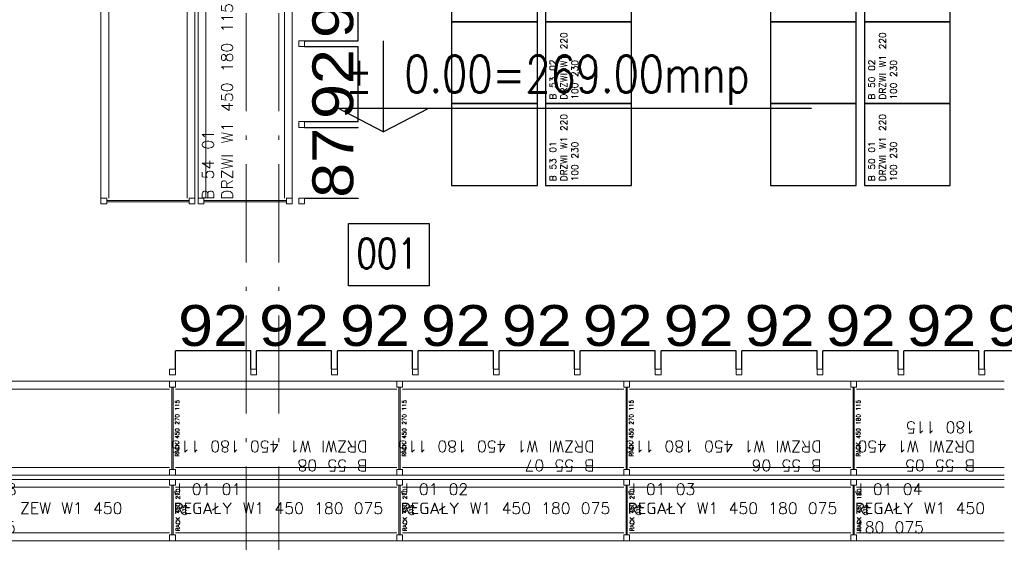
# Model space of a CAD drawing. Extents: x 153948 to 285449, y -89387 to -60195.
# Tile 36 of 108: x 253843 to 255048, y -81102 to -80463. Entities that reach past the tile are written whole.
import ezdxf
from ezdxf.enums import TextEntityAlignment as Align

# ---------------------------------------------------------------- set-up
doc = ezdxf.new("R2010")
doc.units = 0
doc.header["$LTSCALE"] = 100
doc.header["$MEASUREMENT"] = 0
doc.header["$PDMODE"] = 1
doc.linetypes.add('ACAD_ISO10W100', pattern=[18.5, 12, -3, 0.5, -3])
doc.layers.get('0').update_dxf_attribs({"linetype": 'CONTINUOUS'})
doc.layers.get('DEFPOINTS').update_dxf_attribs({"linetype": 'CONTINUOUS'})
for name, color, linetype in [('A-BUD-OP', 3, 'CONTINUOUS'), ('G DRZWI 220', 5, 'CONTINUOUS'), ('OPIS-POM', 2, 'CONTINUOUS'), ('RS Minimasa VBA', 7, 'CONTINUOUS')]:
    doc.layers.add(name, color=color, linetype=linetype)
for name, color, linetype, lineweight in [('OSIE', 8, 'ACAD_ISO10W100', 15), ('R450', 1, 'CONTINUOUS', 13), ('RS REGAŁY', 7, 'CONTINUOUS', 13)]:
    doc.layers.add(name, color=color, linetype=linetype, lineweight=lineweight)
doc.styles.add('arial', font='arial.ttf', dxfattribs={"width": 1.1})
doc.styles.add('DYBY-NORMALNY-0-8-N', font='ROMANS.SHX', dxfattribs={"width": 0.8})
doc.styles.get("Standard").update_dxf_attribs({"font": 'txt.shx'})
doc.dimstyles.new('srodek', dxfattribs={"dimscale": 100, "dimtxt": 0.5, "dimasz": 0.002, "dimexe": 0, "dimexo": 0, "dimgap": 0.05, "dimtad": 1, "dimjust": 2, "dimrnd": 0.5, "dimzin": 12, "dimtxsty": 'arial', "dimblk": 'ARCHTICK', "dimcen": 0.002, "dimclrt": 7, "dimazin": 0, "dimtfac": 1, "dimtix": 1, "dimtofl": 0, "dimtmove": 2, "dimatfit": 3, "dimldrblk": 'DOT', "dimfxl": 1, "dimtolj": 1, "dimtzin": 0, "dimarcsym": 0})

# ---------------------------------------------------------------- blocks, each defined once
blk = doc.blocks.new('_ARCHTICK')
at = {"color": 0, "linetype": 'ByBlock', "const_width": 0.15}
blk.add_lwpolyline([(-0.5, -0.5), (0.5, 0.5)], dxfattribs=at)
blk = doc.blocks.new('*D766')
at = {"layer": 'DEFPOINTS', "color": 0, "transparency": 16777216}
for p in [(254191.7, -80594.4), (254191.7, -80681.2), (254257.3, -80681.2)]:
    blk.add_point(p, dxfattribs=at)
at = {"layer": 'R450', "color": 0, "lineweight": -2, "transparency": 16777216}
for p, q in [((254191.7, -80594.4), (254257.3, -80594.4)), ((254257.3, -80594.4), (254257.3, -80594.2)), ((254191.7, -80681.2), (254257.3, -80681.2)), ((254257.3, -80681.2), (254257.3, -80681.4))]:
    blk.add_line(p, q, dxfattribs=at)
at = {"layer": 'R450', "color": 0, "lineweight": -2, "transparency": 16777216, "xscale": 0.2, "yscale": 0.2, "zscale": 0.2}
for p, rotation in [((254257.3, -80594.4), 270), ((254257.3, -80681.2), 90)]:
    blk.add_blockref('_ARCHTICK', p, dxfattribs=dict(at, rotation=rotation))
at = {"layer": 'R450', "color": 7, "transparency": 16777216, "insert": (254226.7, -80637.8), "char_height": 50, "attachment_point": 5, "rotation": 90, "style": 'arial'}
blk.add_mtext('\\A1;87', dxfattribs=at)
blk = doc.blocks.new('_Dot')
at = {"color": 0, "linetype": 'ByBlock', "lineweight": -2}
blk.add_line((-0.5, 0), (-1, 0), dxfattribs=at)
at = {"color": 0, "linetype": 'ByBlock', "const_width": 0.5}
blk.add_lwpolyline([(-0.25, 0, 1), (0.25, 0, 1)], format="xyb", close=True, dxfattribs=at)
blk = doc.blocks.new('*D767')
at = {"layer": 'DEFPOINTS', "color": 0, "transparency": 16777216}
for p in [(254191.7, -80495.4), (254257.3, -80495.4), (254191.7, -80587.4)]:
    blk.add_point(p, dxfattribs=at)
at = {"layer": 'R450', "color": 0, "lineweight": -2, "transparency": 16777216}
for p, q in [((254191.7, -80495.4), (254257.3, -80495.4)), ((254257.3, -80587.4), (254257.3, -80495.4)), ((254191.7, -80587.4), (254257.3, -80587.4))]:
    blk.add_line(p, q, dxfattribs=at)
at = {"layer": 'R450', "color": 0, "lineweight": -2, "transparency": 16777216, "xscale": 0.2, "yscale": 0.2, "zscale": 0.2}
for p, rotation in [((254257.3, -80495.4), 90), ((254257.3, -80587.4), 270)]:
    blk.add_blockref('_ARCHTICK', p, dxfattribs=dict(at, rotation=rotation))
at = {"layer": 'R450', "color": 7, "transparency": 16777216, "insert": (254226.7, -80541.4), "char_height": 50, "attachment_point": 5, "rotation": 90, "style": 'arial'}
blk.add_mtext('\\A1;92', dxfattribs=at)
blk = doc.blocks.new('*D768')
at = {"layer": 'DEFPOINTS', "color": 0, "transparency": 16777216}
for p in [(254191.7, -80396.4), (254257.3, -80396.4), (254191.7, -80488.4)]:
    blk.add_point(p, dxfattribs=at)
at = {"layer": 'R450', "color": 0, "lineweight": -2, "transparency": 16777216}
for p, q in [((254191.7, -80396.4), (254257.3, -80396.4)), ((254257.3, -80488.4), (254257.3, -80396.4)), ((254191.7, -80488.4), (254257.3, -80488.4))]:
    blk.add_line(p, q, dxfattribs=at)
at = {"layer": 'R450', "color": 0, "lineweight": -2, "transparency": 16777216, "xscale": 0.2, "yscale": 0.2, "zscale": 0.2}
for p, rotation in [((254257.3, -80396.4), 90), ((254257.3, -80488.4), 270)]:
    blk.add_blockref('_ARCHTICK', p, dxfattribs=dict(at, rotation=rotation))
at = {"layer": 'R450', "color": 7, "transparency": 16777216, "insert": (254226.7, -80442.4), "char_height": 50, "attachment_point": 5, "rotation": 90, "style": 'arial'}
blk.add_mtext('\\A1;92', dxfattribs=at)
blk = doc.blocks.new('*D792')
at = {"layer": 'DEFPOINTS', "color": 0, "transparency": 16777216}
for p in [(255023.9, -80867.8), (255023.9, -80890.1), (255115.9, -80890.1)]:
    blk.add_point(p, dxfattribs=at)
at = {"layer": 'R450', "color": 0, "lineweight": -2, "transparency": 16777216}
for p, q in [((255023.9, -80890.1), (255023.9, -80867.8)), ((255115.9, -80867.8), (255023.9, -80867.8)), ((255115.9, -80890.1), (255115.9, -80867.8))]:
    blk.add_line(p, q, dxfattribs=at)
at = {"layer": 'R450', "color": 0, "lineweight": -2, "transparency": 16777216, "xscale": 0.2, "yscale": 0.2, "zscale": 0.2, "rotation": 180}
blk.add_blockref('_ARCHTICK', (255023.9, -80867.8), dxfattribs=at)
at = {"layer": 'R450', "color": 0, "lineweight": -2, "transparency": 16777216, "xscale": 0.2, "yscale": 0.2, "zscale": 0.2}
blk.add_blockref('_ARCHTICK', (255115.9, -80867.8), dxfattribs=at)
at = {"layer": 'R450', "color": 7, "transparency": 16777216, "insert": (255069.9, -80837.2), "char_height": 50, "attachment_point": 5, "style": 'arial'}
blk.add_mtext('\\A1;92', dxfattribs=at)
blk = doc.blocks.new('*D793')
at = {"layer": 'DEFPOINTS', "color": 0, "transparency": 16777216}
for p in [(254330.9, -80867.8), (254330.9, -80890.1), (254422.9, -80890.1)]:
    blk.add_point(p, dxfattribs=at)
at = {"layer": 'R450', "color": 0, "lineweight": -2, "transparency": 16777216}
for p, q in [((254330.9, -80890.1), (254330.9, -80867.8)), ((254422.9, -80867.8), (254330.9, -80867.8)), ((254422.9, -80890.1), (254422.9, -80867.8))]:
    blk.add_line(p, q, dxfattribs=at)
at = {"layer": 'R450', "color": 0, "lineweight": -2, "transparency": 16777216, "xscale": 0.2, "yscale": 0.2, "zscale": 0.2, "rotation": 180}
blk.add_blockref('_ARCHTICK', (254330.9, -80867.8), dxfattribs=at)
at = {"layer": 'R450', "color": 0, "lineweight": -2, "transparency": 16777216, "xscale": 0.2, "yscale": 0.2, "zscale": 0.2}
blk.add_blockref('_ARCHTICK', (254422.9, -80867.8), dxfattribs=at)
at = {"layer": 'R450', "color": 7, "transparency": 16777216, "insert": (254376.9, -80837.2), "char_height": 50, "attachment_point": 5, "style": 'arial'}
blk.add_mtext('\\A1;92', dxfattribs=at)
blk = doc.blocks.new('*D794')
at = {"layer": 'DEFPOINTS', "color": 0, "transparency": 16777216}
for p in [(254231.9, -80867.8), (254231.9, -80890.1), (254323.9, -80890.1)]:
    blk.add_point(p, dxfattribs=at)
at = {"layer": 'R450', "color": 0, "lineweight": -2, "transparency": 16777216}
for p, q in [((254231.9, -80890.1), (254231.9, -80867.8)), ((254323.9, -80867.8), (254231.9, -80867.8)), ((254323.9, -80890.1), (254323.9, -80867.8))]:
    blk.add_line(p, q, dxfattribs=at)
at = {"layer": 'R450', "color": 0, "lineweight": -2, "transparency": 16777216, "xscale": 0.2, "yscale": 0.2, "zscale": 0.2, "rotation": 180}
blk.add_blockref('_ARCHTICK', (254231.9, -80867.8), dxfattribs=at)
at = {"layer": 'R450', "color": 0, "lineweight": -2, "transparency": 16777216, "xscale": 0.2, "yscale": 0.2, "zscale": 0.2}
blk.add_blockref('_ARCHTICK', (254323.9, -80867.8), dxfattribs=at)
at = {"layer": 'R450', "color": 7, "transparency": 16777216, "insert": (254277.9, -80837.2), "char_height": 50, "attachment_point": 5, "style": 'arial'}
blk.add_mtext('\\A1;92', dxfattribs=at)
blk = doc.blocks.new('*D795')
at = {"layer": 'DEFPOINTS', "color": 0, "transparency": 16777216}
for p in [(254132.9, -80867.8), (254132.9, -80890.1), (254224.9, -80890.1)]:
    blk.add_point(p, dxfattribs=at)
at = {"layer": 'R450', "color": 0, "lineweight": -2, "transparency": 16777216}
for p, q in [((254132.9, -80890.1), (254132.9, -80867.8)), ((254224.9, -80867.8), (254132.9, -80867.8)), ((254224.9, -80890.1), (254224.9, -80867.8))]:
    blk.add_line(p, q, dxfattribs=at)
at = {"layer": 'R450', "color": 0, "lineweight": -2, "transparency": 16777216, "xscale": 0.2, "yscale": 0.2, "zscale": 0.2, "rotation": 180}
blk.add_blockref('_ARCHTICK', (254132.9, -80867.8), dxfattribs=at)
at = {"layer": 'R450', "color": 0, "lineweight": -2, "transparency": 16777216, "xscale": 0.2, "yscale": 0.2, "zscale": 0.2}
blk.add_blockref('_ARCHTICK', (254224.9, -80867.8), dxfattribs=at)
at = {"layer": 'R450', "color": 7, "transparency": 16777216, "insert": (254178.9, -80837.2), "char_height": 50, "attachment_point": 5, "style": 'arial'}
blk.add_mtext('\\A1;92', dxfattribs=at)
blk = doc.blocks.new('*D713')
at = {"layer": 'DEFPOINTS', "color": 0, "transparency": 16777216}
for p in [(254033.7, -80867.8), (254033.7, -80890.1), (254125.9, -80890.1)]:
    blk.add_point(p, dxfattribs=at)
at = {"layer": 'R450', "color": 0, "lineweight": -2, "transparency": 16777216}
for p, q in [((254033.7, -80890.1), (254033.7, -80867.8)), ((254125.9, -80867.8), (254033.7, -80867.8)), ((254125.9, -80890.1), (254125.9, -80867.8))]:
    blk.add_line(p, q, dxfattribs=at)
at = {"layer": 'R450', "color": 0, "lineweight": -2, "transparency": 16777216, "xscale": 0.2, "yscale": 0.2, "zscale": 0.2, "rotation": 180}
blk.add_blockref('_ARCHTICK', (254033.7, -80867.8), dxfattribs=at)
at = {"layer": 'R450', "color": 0, "lineweight": -2, "transparency": 16777216, "xscale": 0.2, "yscale": 0.2, "zscale": 0.2}
blk.add_blockref('_ARCHTICK', (254125.9, -80867.8), dxfattribs=at)
at = {"layer": 'R450', "color": 7, "transparency": 16777216, "insert": (254079.8, -80837.2), "char_height": 50, "attachment_point": 5, "style": 'arial'}
blk.add_mtext('\\A1;92', dxfattribs=at)
blk = doc.blocks.new('*D714')
at = {"layer": 'DEFPOINTS', "color": 0, "transparency": 16777216}
for p in [(254429.9, -80867.8), (254429.9, -80890.1), (254521.9, -80890.1)]:
    blk.add_point(p, dxfattribs=at)
at = {"layer": 'R450', "color": 0, "lineweight": -2, "transparency": 16777216}
for p, q in [((254429.9, -80890.1), (254429.9, -80867.8)), ((254521.9, -80867.8), (254429.9, -80867.8)), ((254521.9, -80890.1), (254521.9, -80867.8))]:
    blk.add_line(p, q, dxfattribs=at)
at = {"layer": 'R450', "color": 0, "lineweight": -2, "transparency": 16777216, "xscale": 0.2, "yscale": 0.2, "zscale": 0.2, "rotation": 180}
blk.add_blockref('_ARCHTICK', (254429.9, -80867.8), dxfattribs=at)
at = {"layer": 'R450', "color": 0, "lineweight": -2, "transparency": 16777216, "xscale": 0.2, "yscale": 0.2, "zscale": 0.2}
blk.add_blockref('_ARCHTICK', (254521.9, -80867.8), dxfattribs=at)
at = {"layer": 'R450', "color": 7, "transparency": 16777216, "insert": (254475.9, -80837.2), "char_height": 50, "attachment_point": 5, "style": 'arial'}
blk.add_mtext('\\A1;92', dxfattribs=at)
blk = doc.blocks.new('*D715')
at = {"layer": 'DEFPOINTS', "color": 0, "transparency": 16777216}
for p in [(254528.9, -80867.8), (254528.9, -80890.1), (254620.9, -80890.1)]:
    blk.add_point(p, dxfattribs=at)
at = {"layer": 'R450', "color": 0, "lineweight": -2, "transparency": 16777216}
for p, q in [((254528.9, -80890.1), (254528.9, -80867.8)), ((254620.9, -80867.8), (254528.9, -80867.8)), ((254620.9, -80890.1), (254620.9, -80867.8))]:
    blk.add_line(p, q, dxfattribs=at)
at = {"layer": 'R450', "color": 0, "lineweight": -2, "transparency": 16777216, "xscale": 0.2, "yscale": 0.2, "zscale": 0.2, "rotation": 180}
blk.add_blockref('_ARCHTICK', (254528.9, -80867.8), dxfattribs=at)
at = {"layer": 'R450', "color": 0, "lineweight": -2, "transparency": 16777216, "xscale": 0.2, "yscale": 0.2, "zscale": 0.2}
blk.add_blockref('_ARCHTICK', (254620.9, -80867.8), dxfattribs=at)
at = {"layer": 'R450', "color": 7, "transparency": 16777216, "insert": (254574.9, -80837.2), "char_height": 50, "attachment_point": 5, "style": 'arial'}
blk.add_mtext('\\A1;92', dxfattribs=at)
blk = doc.blocks.new('*D716')
at = {"layer": 'DEFPOINTS', "color": 0, "transparency": 16777216}
for p in [(254627.9, -80867.8), (254627.9, -80890.1), (254719.9, -80890.1)]:
    blk.add_point(p, dxfattribs=at)
at = {"layer": 'R450', "color": 0, "lineweight": -2, "transparency": 16777216}
for p, q in [((254627.9, -80890.1), (254627.9, -80867.8)), ((254719.9, -80867.8), (254627.9, -80867.8)), ((254719.9, -80890.1), (254719.9, -80867.8))]:
    blk.add_line(p, q, dxfattribs=at)
at = {"layer": 'R450', "color": 0, "lineweight": -2, "transparency": 16777216, "xscale": 0.2, "yscale": 0.2, "zscale": 0.2, "rotation": 180}
blk.add_blockref('_ARCHTICK', (254627.9, -80867.8), dxfattribs=at)
at = {"layer": 'R450', "color": 0, "lineweight": -2, "transparency": 16777216, "xscale": 0.2, "yscale": 0.2, "zscale": 0.2}
blk.add_blockref('_ARCHTICK', (254719.9, -80867.8), dxfattribs=at)
at = {"layer": 'R450', "color": 7, "transparency": 16777216, "insert": (254673.9, -80837.2), "char_height": 50, "attachment_point": 5, "style": 'arial'}
blk.add_mtext('\\A1;92', dxfattribs=at)
blk = doc.blocks.new('*D717')
at = {"layer": 'DEFPOINTS', "color": 0, "transparency": 16777216}
for p in [(254726.9, -80867.8), (254726.9, -80890.1), (254818.9, -80890.1)]:
    blk.add_point(p, dxfattribs=at)
at = {"layer": 'R450', "color": 0, "lineweight": -2, "transparency": 16777216}
for p, q in [((254726.9, -80890.1), (254726.9, -80867.8)), ((254818.9, -80867.8), (254726.9, -80867.8)), ((254818.9, -80890.1), (254818.9, -80867.8))]:
    blk.add_line(p, q, dxfattribs=at)
at = {"layer": 'R450', "color": 0, "lineweight": -2, "transparency": 16777216, "xscale": 0.2, "yscale": 0.2, "zscale": 0.2, "rotation": 180}
blk.add_blockref('_ARCHTICK', (254726.9, -80867.8), dxfattribs=at)
at = {"layer": 'R450', "color": 0, "lineweight": -2, "transparency": 16777216, "xscale": 0.2, "yscale": 0.2, "zscale": 0.2}
blk.add_blockref('_ARCHTICK', (254818.9, -80867.8), dxfattribs=at)
at = {"layer": 'R450', "color": 7, "transparency": 16777216, "insert": (254772.9, -80837.2), "char_height": 50, "attachment_point": 5, "style": 'arial'}
blk.add_mtext('\\A1;92', dxfattribs=at)
blk = doc.blocks.new('*D718')
at = {"layer": 'DEFPOINTS', "color": 0, "transparency": 16777216}
for p in [(254825.9, -80867.8), (254825.9, -80890.1), (254917.9, -80890.1)]:
    blk.add_point(p, dxfattribs=at)
at = {"layer": 'R450', "color": 0, "lineweight": -2, "transparency": 16777216}
for p, q in [((254825.9, -80890.1), (254825.9, -80867.8)), ((254917.9, -80867.8), (254825.9, -80867.8)), ((254917.9, -80890.1), (254917.9, -80867.8))]:
    blk.add_line(p, q, dxfattribs=at)
at = {"layer": 'R450', "color": 0, "lineweight": -2, "transparency": 16777216, "xscale": 0.2, "yscale": 0.2, "zscale": 0.2, "rotation": 180}
blk.add_blockref('_ARCHTICK', (254825.9, -80867.8), dxfattribs=at)
at = {"layer": 'R450', "color": 0, "lineweight": -2, "transparency": 16777216, "xscale": 0.2, "yscale": 0.2, "zscale": 0.2}
blk.add_blockref('_ARCHTICK', (254917.9, -80867.8), dxfattribs=at)
at = {"layer": 'R450', "color": 7, "transparency": 16777216, "insert": (254871.9, -80837.2), "char_height": 50, "attachment_point": 5, "style": 'arial'}
blk.add_mtext('\\A1;92', dxfattribs=at)
blk = doc.blocks.new('*D719')
at = {"layer": 'DEFPOINTS', "color": 0, "transparency": 16777216}
for p in [(254924.9, -80867.8), (254924.9, -80890.1), (255016.9, -80890.1)]:
    blk.add_point(p, dxfattribs=at)
at = {"layer": 'R450', "color": 0, "lineweight": -2, "transparency": 16777216}
for p, q in [((254924.9, -80890.1), (254924.9, -80867.8)), ((255016.9, -80867.8), (254924.9, -80867.8)), ((255016.9, -80890.1), (255016.9, -80867.8))]:
    blk.add_line(p, q, dxfattribs=at)
at = {"layer": 'R450', "color": 0, "lineweight": -2, "transparency": 16777216, "xscale": 0.2, "yscale": 0.2, "zscale": 0.2, "rotation": 180}
blk.add_blockref('_ARCHTICK', (254924.9, -80867.8), dxfattribs=at)
at = {"layer": 'R450', "color": 0, "lineweight": -2, "transparency": 16777216, "xscale": 0.2, "yscale": 0.2, "zscale": 0.2}
blk.add_blockref('_ARCHTICK', (255016.9, -80867.8), dxfattribs=at)
at = {"layer": 'R450', "color": 7, "transparency": 16777216, "insert": (254970.9, -80837.2), "char_height": 50, "attachment_point": 5, "style": 'arial'}
blk.add_mtext('\\A1;92', dxfattribs=at)
blk = doc.blocks.new('RACK 450 270 115')
at = {"color": 1}
for p, q in [((7, 115), (277.8, 115)), ((2.75, 108), (2.75, 7)), ((4.25, 108), (4.25, 7)), ((7, 105.5), (277.8, 105.5)), ((7, 9.5), (277.8, 9.5)), ((7, 0), (277.8, 0))]:
    blk.add_line(p, q, dxfattribs=at)
for points in [[(0, 108), (7, 108), (7, 115), (0, 115)], [(0, 0), (7, 0), (7, 7), (0, 7)]]:
    blk.add_lwpolyline(points, close=True, dxfattribs=at)
at = {"color": 1, "insert": (9.25, 57.5), "char_height": 5, "width": 101, "attachment_point": 5, "rotation": 90}
blk.add_mtext('RACK 450 270 115', dxfattribs=at)
blk = doc.blocks.new('NOGA RACK 450 007 115')
at = {"color": 1}
for p, q in [((2.75, 108), (2.75, 7)), ((4.25, 108), (4.25, 7))]:
    blk.add_line(p, q, dxfattribs=at)
for points in [[(0, 108), (7, 108), (7, 115), (0, 115)], [(0, 0), (7, 0), (7, 7), (0, 7)]]:
    blk.add_lwpolyline(points, close=True, dxfattribs=at)
blk = doc.blocks.new('RACK 450 180 115')
at = {"color": 1}
for p, q in [((7, 115), (187.8, 115)), ((2.75, 108), (2.75, 7)), ((4.25, 108), (4.25, 7)), ((7, 105.5), (187.8, 105.5)), ((7, 9.5), (187.8, 9.5)), ((7, 0), (187.8, 0))]:
    blk.add_line(p, q, dxfattribs=at)
for points in [[(0, 108), (7, 108), (7, 115), (0, 115)], [(0, 0), (7, 0), (7, 7), (0, 7)]]:
    blk.add_lwpolyline(points, close=True, dxfattribs=at)
at = {"color": 1, "insert": (9.25, 57.5), "char_height": 5, "width": 101, "attachment_point": 5, "rotation": 90}
blk.add_mtext('RACK 450 180 115', dxfattribs=at)
blk = doc.blocks.new('RACK 450 270 075')
at = {"color": 1}
for p, q in [((7, 75), (277.8, 75)), ((2.75, 68), (2.75, 7)), ((4.25, 68), (4.25, 7)), ((7, 65.5), (277.8, 65.5)), ((7, 9.5), (277.8, 9.5)), ((7, 0), (277.8, 0))]:
    blk.add_line(p, q, dxfattribs=at)
for points in [[(0, 68), (7, 68), (7, 75), (0, 75)], [(0, 0), (7, 0), (7, 7), (0, 7)]]:
    blk.add_lwpolyline(points, close=True, dxfattribs=at)
at = {"color": 1, "insert": (14.25, 37.5), "char_height": 5, "width": 61, "attachment_point": 5, "rotation": 90}
blk.add_mtext('RACK 450 270 075', dxfattribs=at)
blk = doc.blocks.new('RACK 450 180 075')
at = {"color": 1}
for p, q in [((7, 75), (187.8, 75)), ((2.75, 68), (2.75, 7)), ((4.25, 68), (4.25, 7)), ((7, 65.5), (187.8, 65.5)), ((7, 9.5), (187.8, 9.5)), ((7, 0), (187.8, 0))]:
    blk.add_line(p, q, dxfattribs=at)
for points in [[(0, 68), (7, 68), (7, 75), (0, 75)], [(0, 0), (7, 0), (7, 7), (0, 7)]]:
    blk.add_lwpolyline(points, close=True, dxfattribs=at)
at = {"color": 1, "insert": (14.25, 37.5), "char_height": 5, "width": 61, "attachment_point": 5, "rotation": 90}
blk.add_mtext('RACK 450 180 075', dxfattribs=at)

msp = doc.modelspace()

# ---------------------------------------------------------------- linework, layer by layer
at = {"color": 3}
for points in [[(254866.68, -80465.37), (254866.68, -80365.37), (254761.68, -80365.37), (254761.68, -80465.37)], [(254866.68, -80465.37), (254866.68, -80365.37), (254761.68, -80365.37), (254761.68, -80465.37)], [(254981.68, -80465.37), (254981.68, -80365.37), (254876.68, -80365.37), (254876.68, -80465.37)], [(254981.68, -80465.37), (254981.68, -80365.37), (254876.68, -80365.37), (254876.68, -80465.37)], [(254866.68, -80565.37), (254866.68, -80465.37), (254761.68, -80465.37), (254761.68, -80565.37)], [(254866.68, -80565.37), (254866.68, -80465.37), (254761.68, -80465.37), (254761.68, -80565.37)], [(254981.68, -80565.37), (254981.68, -80465.37), (254876.68, -80465.37), (254876.68, -80565.37)], [(254981.68, -80565.37), (254981.68, -80465.37), (254876.68, -80465.37), (254876.68, -80565.37)], [(254866.68, -80665.37), (254866.68, -80565.37), (254761.68, -80565.37), (254761.68, -80665.37)], [(254866.68, -80665.37), (254866.68, -80565.37), (254761.68, -80565.37), (254761.68, -80665.37)], [(254981.68, -80665.37), (254981.68, -80565.37), (254876.68, -80565.37), (254876.68, -80665.37)], [(254981.68, -80665.37), (254981.68, -80565.37), (254876.68, -80565.37), (254876.68, -80665.37)]]:
    msp.add_lwpolyline(points, close=True, dxfattribs=at)
at = {"layer": 'A-BUD-OP'}
for p, q in [((254288.11, -80488.67), (254288.11, -80599.76)), ((254288.11, -80599.76), (254232.53, -80570.78)), ((254232.53, -80570.78), (254812.18, -80570.78)), ((254288.11, -80599.76), (254343.69, -80570.78))]:
    msp.add_line(p, q, dxfattribs=at)
at = {"layer": 'G DRZWI 220'}
for points in [[(254476.68, -80465.37), (254476.68, -80365.37), (254371.68, -80365.37), (254371.68, -80465.37)], [(254476.68, -80465.37), (254476.68, -80365.37), (254371.68, -80365.37), (254371.68, -80465.37)], [(254591.68, -80465.37), (254591.68, -80365.37), (254486.68, -80365.37), (254486.68, -80465.37)], [(254591.68, -80465.37), (254591.68, -80365.37), (254486.68, -80365.37), (254486.68, -80465.37)], [(254476.68, -80565.37), (254476.68, -80465.37), (254371.68, -80465.37), (254371.68, -80565.37)], [(254476.68, -80565.37), (254476.68, -80465.37), (254371.68, -80465.37), (254371.68, -80565.37)], [(254591.68, -80565.37), (254591.68, -80465.37), (254486.68, -80465.37), (254486.68, -80565.37)], [(254591.68, -80565.37), (254591.68, -80465.37), (254486.68, -80465.37), (254486.68, -80565.37)], [(254476.68, -80665.37), (254476.68, -80565.37), (254371.68, -80565.37), (254371.68, -80665.37)], [(254476.68, -80665.37), (254476.68, -80565.37), (254371.68, -80565.37), (254371.68, -80665.37)], [(254591.68, -80665.37), (254591.68, -80565.37), (254486.68, -80565.37), (254486.68, -80665.37)], [(254591.68, -80665.37), (254591.68, -80565.37), (254486.68, -80565.37), (254486.68, -80665.37)]]:
    msp.add_lwpolyline(points, close=True, dxfattribs=at)
at = {"layer": 'OPIS-POM'}
msp.add_lwpolyline([(254245.47, -80711.88), (254344.13, -80711.88), (254344.13, -80788.2), (254245.47, -80788.2)], close=True, dxfattribs=at)
at = {"layer": 'OSIE', "ltscale": 0.1}
for p, q in [((254120.4, -86679.55), (254120.4, -73374.65)), ((254160.4, -86679.55), (254160.4, -73374.65))]:
    msp.add_line(p, q, dxfattribs=at)
at = {"layer": 'R450'}
for points in [[(254191.68, -80488.37), (254184.68, -80488.37), (254184.68, -80495.37), (254191.68, -80495.37)], [(254191.68, -80587.37), (254184.68, -80587.37), (254184.68, -80594.37), (254191.68, -80594.37)], [(254191.68, -80681.17), (254184.68, -80681.17), (254184.68, -80688.17), (254191.68, -80688.17)], [(254033.73, -80890.13), (254026.73, -80890.13), (254026.73, -80897.13), (254033.73, -80897.13)], [(254132.93, -80890.13), (254125.93, -80890.13), (254125.93, -80897.13), (254132.93, -80897.13)], [(254231.93, -80890.13), (254224.93, -80890.13), (254224.93, -80897.13), (254231.93, -80897.13)], [(254330.93, -80890.13), (254323.93, -80890.13), (254323.93, -80897.13), (254330.93, -80897.13)], [(254429.93, -80890.13), (254422.93, -80890.13), (254422.93, -80897.13), (254429.93, -80897.13)], [(254528.93, -80890.13), (254521.93, -80890.13), (254521.93, -80897.13), (254528.93, -80897.13)], [(254627.93, -80890.13), (254620.93, -80890.13), (254620.93, -80897.13), (254627.93, -80897.13)], [(254726.93, -80890.13), (254719.93, -80890.13), (254719.93, -80897.13), (254726.93, -80897.13)], [(254825.93, -80890.13), (254818.93, -80890.13), (254818.93, -80897.13), (254825.93, -80897.13)], [(254924.93, -80890.13), (254917.93, -80890.13), (254917.93, -80897.13), (254924.93, -80897.13)], [(255023.93, -80890.13), (255016.93, -80890.13), (255016.93, -80897.13), (255023.93, -80897.13)]]:
    msp.add_lwpolyline(points, close=True, dxfattribs=at)

# ---------------------------------------------------------------- block references
at = {"layer": 'RS REGAŁY', "rotation": 270}
for name, p in [('RACK 450 270 115', (253942.68, -80403.37)), ('RACK 450 270 115', (254061.68, -80403.37)), ('NOGA RACK 450 007 115', (253942.68, -80681.17)), ('NOGA RACK 450 007 115', (254061.68, -80681.17))]:
    msp.add_blockref(name, p, dxfattribs=at)
at = {"layer": 'RS REGAŁY'}
for name, p in [('RACK 450 270 115', (253748.93, -81020.13)), ('RACK 450 270 115', (254026.73, -81020.13)), ('RACK 450 270 115', (254304.53, -81020.13)), ('RACK 450 270 115', (254582.33, -81020.13)), ('RACK 450 180 115', (254860.13, -81020.13)), ('RACK 450 270 075', (253748.93, -81100.13)), ('RACK 450 270 075', (254026.73, -81100.13)), ('RACK 450 270 075', (254304.53, -81100.13)), ('RACK 450 270 075', (254582.33, -81100.13)), ('RACK 450 180 075', (254860.13, -81100.13))]:
    msp.add_blockref(name, p, dxfattribs=at)

# ---------------------------------------------------------------- texts
at = {"layer": 'A-BUD-OP', "style": 'DYBY-NORMALNY-0-8-N', "width": 0.8}
for s, p in [('%%p', (254241.28, -80551.66)), ('0.00=269.00mnp', (254313.77, -80551.66))]:
    msp.add_text(s, height=45, dxfattribs=at).set_placement(p)
at = {"layer": 'OPIS-POM', "style": 'DYBY-NORMALNY-0-8-N', "width": 0.8}
msp.add_text('001', height=36.562, dxfattribs=at).set_placement((254292.67, -80748.7), align=Align.MIDDLE)
at = {"layer": 'RS Minimasa VBA', "attachment_point": 1}
for s, insert, char_height, width, rotation in [('B 53 02^M^JDRZWI W1 220 100 230', (254491.68, -80560.37), 8, 95, 90), ('B 50 02^M^JDRZWI W1 220 100 230', (254881.68, -80560.37), 8, 95, 90), ('B 54 01^M^JDRZWI W1 450 180 115', (254066.68, -80683.17), 14, 272.8, 90), ('B 53 01^M^JDRZWI W1 220 100 230', (254491.68, -80660.37), 8, 95, 90), ('B 50 01^M^JDRZWI W1 220 100 230', (254881.68, -80660.37), 8, 95, 90), ('B 55 05^M^JDRZWI W1 450 180 115', (255012.13, -81015.13), 14, 182.8, 180), ('B 55 08^M^JDRZWI W1 450 180 115', (254268.73, -81015.13), 14, 272.8, 180), ('B 55 07^M^JDRZWI W1 450 180 115', (254546.53, -81015.13), 14, 272.8, 180), ('B 55 06^M^JDRZWI W1 450 180 115', (254824.33, -81015.13), 14, 272.8, 180)]:
    msp.add_mtext(s, dxfattribs=dict(at, insert=insert, char_height=char_height, width=width, rotation=rotation))
at = {"layer": 'RS Minimasa VBA', "char_height": 14, "attachment_point": 1}
for s, insert, width in [('K 43 08^M^JDREWNO ZEW W1 450 180 075', (253753.93, -81030.13), 235), ('J 01 01^M^JREGAŁY W1 450 180 075', (254031.73, -81030.13), 272.8), ('J 01 02^M^JREGAŁY W1 450 180 075', (254309.53, -81030.13), 272.8), ('J 01 03^M^JREGAŁY W1 450 180 075', (254587.33, -81030.13), 272.8), ('J 01 04^M^JREGAŁY W1 450 180 075', (254865.13, -81030.13), 182.8)]:
    msp.add_mtext(s, dxfattribs=dict(at, insert=insert, width=width))

# ---------------------------------------------------------------- dimensions: what is measured, and where the dimension line sits
at = {"layer": 'R450'}
for base, p1, p2, picture, middle in [((254257.26, -80396.37), (254191.68, -80488.37), (254191.68, -80396.37), '*D768', (254226.74, -80442.37)), ((254257.26, -80495.37), (254191.68, -80587.37), (254191.68, -80495.37), '*D767', (254226.74, -80541.37)), ((254257.26, -80681.17), (254191.68, -80594.37), (254191.68, -80681.17), '*D766', (254226.74, -80637.77))]:
    dim = msp.add_linear_dim(base=base, p1=p1, p2=p2, angle=90, dimstyle='srodek', override={"dimdec": 0, "dimrnd": 0, "dimtdec": 0, "dimfxl": 24, "dimfxlon": 1}, dxfattribs=at)
    dim.commit()
    dim.dimension.update_dxf_attribs({"geometry": picture, "text_midpoint": middle})
for base, p1, p2, picture, middle in [((254033.73, -80867.77), (254125.93, -80890.13), (254033.73, -80890.13), '*D713', (254079.83, -80837.24)), ((254132.93, -80867.77), (254224.93, -80890.13), (254132.93, -80890.13), '*D795', (254178.93, -80837.24)), ((254231.93, -80867.77), (254323.93, -80890.13), (254231.93, -80890.13), '*D794', (254277.93, -80837.24)), ((254330.93, -80867.77), (254422.93, -80890.13), (254330.93, -80890.13), '*D793', (254376.93, -80837.24)), ((254429.93, -80867.77), (254521.93, -80890.13), (254429.93, -80890.13), '*D714', (254475.93, -80837.24)), ((254528.93, -80867.77), (254620.93, -80890.13), (254528.93, -80890.13), '*D715', (254574.93, -80837.24)), ((254627.93, -80867.77), (254719.93, -80890.13), (254627.93, -80890.13), '*D716', (254673.93, -80837.24)), ((254726.93, -80867.77), (254818.93, -80890.13), (254726.93, -80890.13), '*D717', (254772.93, -80837.24)), ((254825.93, -80867.77), (254917.93, -80890.13), (254825.93, -80890.13), '*D718', (254871.93, -80837.24)), ((254924.93, -80867.77), (255016.93, -80890.13), (254924.93, -80890.13), '*D719', (254970.93, -80837.24)), ((255023.93, -80867.77), (255115.93, -80890.13), (255023.93, -80890.13), '*D792', (255069.93, -80837.24))]:
    dim = msp.add_linear_dim(base=base, p1=p1, p2=p2, dimstyle='srodek', override={"dimdec": 0, "dimrnd": 0, "dimtdec": 0, "dimfxl": 24, "dimfxlon": 1}, dxfattribs=at)
    dim.commit()
    dim.dimension.update_dxf_attribs({"geometry": picture, "text_midpoint": middle})

doc.saveas('drawing.dxf')
